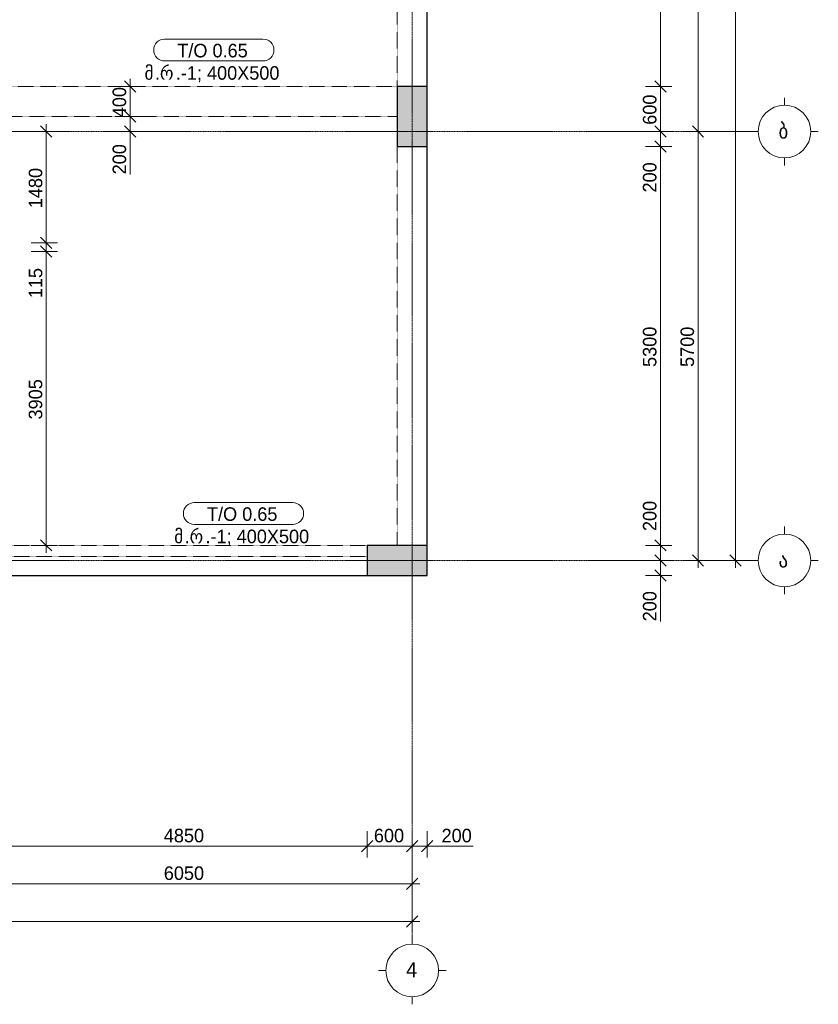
# Model space of a CAD drawing. Header units: millimetres. Extents: x -21500 to 4800, y -5900 to 33113.
# Tile 6 of 8: x -5820 to 4800, y -5900 to 7187. Entities that reach past the tile are written whole.
import ezdxf

# ---------------------------------------------------------------- set-up
doc = ezdxf.new("R2010")
doc.units = ezdxf.units.MM
doc.linetypes.add('StructuralPlan-G00$0$Grid Line', pattern=[22.225, 12.7, -3.175, 3.175, -3.175])
doc.linetypes.add('StructuralPlan-G00$0$Hidden 1_5', pattern=[2.2, 1.5, -0.7])
for name, color, linetype, lineweight in [('S - LINE', 7, 'Continuous', 20), ('StructuralPlan-G00$0$A-010-D_DIM', 7, 'Continuous', 5), ('StructuralPlan-G00$0$A-010-D_DIM-100', 7, 'Continuous', 5), ('StructuralPlan-G00$0$A-200-MH_WALL', 7, 'StructuralPlan-G00$0$Hidden 1_5', 5), ('StructuralPlan-G00$0$A-230-M_FLOOR', 7, 'Continuous', 30), ('StructuralPlan-G00$0$S-280-A_STRUCT_FRAME', 7, 'Continuous', 5), ('StructuralPlan-G00$0$S-280-M_COLUMN', 7, 'Continuous', 30), ('StructuralPlan-G00$0$S-280-M_COLUMN main', 7, 'Continuous', 30), ('StructuralPlan-G00$0$S-280-M_STRUCT_FRAME 4', 7, 'StructuralPlan-G00$0$Hidden 1_5', 5), ('StructuralPlan-G00$0$Z-030-M_GRID', 7, 'Continuous', 5), ('StructuralPlan-G00$0$Z-033_T_GRIDREF', 7, 'Continuous', 5)]:
    doc.layers.add(name, color=color, linetype=linetype, lineweight=lineweight)
doc.styles.add('StructuralPlan-G00$0$Cubicon', font='Cubicon.ttf', dxfattribs={"height": 200})
doc.styles.add('StructuralPlan-G00$0$Cubicon_1', font='Cubicon.ttf', dxfattribs={"height": 200})
doc.styles.add('StructuralPlan-G00$0$Cubicon_2', font='Cubicon.ttf', dxfattribs={"height": 180})
doc.styles.add('StructuralPlan-G00$0$Cubicon_4', font='Cubicon.ttf', dxfattribs={"height": 180})
doc.dimstyles.new('StructuralPlan-G00$0$CUB_DIM_1_8', dxfattribs={"dimscale": 304.8, "dimtxt": 181.601257, "dimasz": 0.492126, "dimexe": 0.492126, "dimexo": 0.0625, "dimgap": 0, "dimtad": 1, "dimdec": 0, "dimzin": 0, "dimdsep": 46, "dimtxsty": 'StructuralPlan-G00$0$Cubicon_2', "dimblk1": 'StructuralPlan-G00$0$_Oblique', "dimblk2": 'StructuralPlan-G00$0$_Oblique', "dimsah": 1, "dimcen": 0.09, "dimdle": 0.328084, "dimazin": 0, "dimtfac": 1, "dimtdec": 4, "dimtix": 1, "dimtmove": 0, "dimatfit": 3, "dimfxl": 0.656168, "dimfxlon": 1, "dimtvp": 1, "dimtolj": 1, "dimtzin": 0, "dimarcsym": 2})
doc.dimstyles.new('StructuralPlan-G00$0$CUB_DIM_1_8_1', dxfattribs={"dimscale": 304.8, "dimtxt": 181.601257, "dimasz": 0.492126, "dimexe": 0.492126, "dimexo": 0.0625, "dimgap": 0, "dimtad": 1, "dimdec": 0, "dimzin": 0, "dimdsep": 46, "dimtxsty": 'StructuralPlan-G00$0$Cubicon_2', "dimblk1": 'StructuralPlan-G00$0$_Oblique', "dimblk2": 'StructuralPlan-G00$0$_Oblique', "dimsah": 1, "dimcen": 0.09, "dimdle": 0.328084, "dimazin": 0, "dimtfac": 1, "dimtdec": 4, "dimtix": 1, "dimtmove": 1, "dimatfit": 3, "dimfxl": 0.656168, "dimfxlon": 1, "dimtvp": 1, "dimtolj": 1, "dimtzin": 0, "dimarcsym": 2})

# ---------------------------------------------------------------- blocks, each defined once
blk = doc.blocks.new('StructuralPlan-G00$0$Grid - 00_CUB_ღერძის თავი-752507-G00')
at = {"layer": 'StructuralPlan-G00$0$Z-033_T_GRIDREF'}
for p, q in [((0, 3.5), (0, 4.5)), ((-3.5, 0), (-4.5, 0)), ((3.5, 0), (4.5, 0)), ((0, -3.5), (0, -4.5))]:
    blk.add_line(p, q, dxfattribs=at)
blk.add_circle((0, 0), 3.5, dxfattribs=at)
blk = doc.blocks.new('StructuralPlan-G00$0$00_CUB_რიგელის თეგი_ზედა ნიშნული_კვეთი_მარკირება - მარკირება-კვეთი-ნიშნული-1405924-G00')
at = {"layer": 'StructuralPlan-G00$0$S-280-A_STRUCT_FRAME'}
for p, q in [((6.54, 3.05), (-6.54, 3.05)), ((-6.54, 0.16), (6.54, 0.16))]:
    blk.add_line(p, q, dxfattribs=at)
for centre, start, end in [((-6.54, 1.6), 90, 270), ((6.54, 1.6), 270, 90)]:
    blk.add_arc(centre, 1.45, start, end, dxfattribs=at)
blk = doc.blocks.new('StructuralPlan-G00$0$DIMBLOCK1-G00')
at = {"layer": 'StructuralPlan-G00$0$A-010-D_DIM-100', "transparency": 16777216}
for p, q in [((-16100, -4800), (-16100, -4600)), ((-600, -4800), (-600, -4600)), ((-16200, -4800), (-500, -4800)), ((-16100, -4800), (-16175, -4875)), ((-16100, -4800), (-16025, -4725)), ((-16100, -4800), (-16100, -4950)), ((-600, -4800), (-675, -4875)), ((-600, -4800), (-525, -4725)), ((-600, -4800), (-600, -4950))]:
    blk.add_line(p, q, dxfattribs=at)
at = {"layer": 'StructuralPlan-G00$0$A-010-D_DIM-100', "color": 0, "transparency": 16777216, "insert": (-8699, -4567), "char_height": 180, "width": 838.16, "attachment_point": 1, "line_spacing_factor": 0.931288, "style": 'StructuralPlan-G00$0$Cubicon_2'}
blk.add_mtext('15500', dxfattribs=at)
blk = doc.blocks.new('StructuralPlan-G00$0$_Oblique')
at = {"color": 0, "linetype": 'ByBlock', "lineweight": -2}
blk.add_line((-0.5, -0.5), (0.5, 0.5), dxfattribs=at)
blk = doc.blocks.new('StructuralPlan-G00$0$DIMBLOCK4-G00')
at = {"layer": 'StructuralPlan-G00$0$A-010-D_DIM-100', "transparency": 16777216}
for p, q in [((-6650, -4300), (-6650, -4100)), ((-600, -4300), (-600, -4100)), ((-6650, -4300), (-6725, -4375)), ((-6650, -4300), (-6575, -4225)), ((-6650, -4300), (-500, -4300)), ((-6650, -4300), (-6650, -4450)), ((-600, -4300), (-675, -4375)), ((-600, -4300), (-525, -4225)), ((-600, -4300), (-600, -4450))]:
    blk.add_line(p, q, dxfattribs=at)
at = {"layer": 'StructuralPlan-G00$0$A-010-D_DIM-100', "color": 0, "transparency": 16777216, "insert": (-3904, -4067), "char_height": 180, "width": 670.53, "attachment_point": 1, "line_spacing_factor": 0.931288, "style": 'StructuralPlan-G00$0$Cubicon_2'}
blk.add_mtext('6050', dxfattribs=at)
blk = doc.blocks.new('StructuralPlan-G00$0$DIMBLOCK13-G00')
at = {"layer": 'StructuralPlan-G00$0$A-010-D_DIM-100', "transparency": 16777216}
for p, q in [((-6050, -3800), (-6050, -3600)), ((-1200, -3800), (-1200, -3600)), ((-6050, -3800), (-5975, -3725)), ((-1200, -3800), (-1125, -3725)), ((-6050, -3800), (-6125, -3875)), ((-6050, -3800), (-1200, -3800)), ((-6050, -3800), (-6050, -3950)), ((-1200, -3800), (-1275, -3875)), ((-1200, -3800), (-1200, -3950))]:
    blk.add_line(p, q, dxfattribs=at)
at = {"layer": 'StructuralPlan-G00$0$A-010-D_DIM-100', "color": 0, "transparency": 16777216, "insert": (-3904, -3567), "char_height": 180, "width": 670.53, "attachment_point": 1, "line_spacing_factor": 0.931288, "style": 'StructuralPlan-G00$0$Cubicon_2'}
blk.add_mtext('4850', dxfattribs=at)
blk = doc.blocks.new('StructuralPlan-G00$0$DIMBLOCK14-G00')
at = {"layer": 'StructuralPlan-G00$0$A-010-D_DIM-100', "transparency": 16777216}
for p, q in [((-1200, -3800), (-1200, -3600)), ((-600, -3800), (-600, -3600)), ((-1200, -3800), (-1125, -3725)), ((-600, -3800), (-525, -3725)), ((-1200, -3800), (-1275, -3875)), ((-1200, -3800), (-600, -3800)), ((-1200, -3800), (-1200, -3950)), ((-600, -3800), (-675, -3875)), ((-600, -3800), (-600, -3950))]:
    blk.add_line(p, q, dxfattribs=at)
at = {"layer": 'StructuralPlan-G00$0$A-010-D_DIM-100', "color": 0, "transparency": 16777216, "insert": (-1110, -3567), "char_height": 180, "width": 502.9, "attachment_point": 1, "line_spacing_factor": 0.931288, "style": 'StructuralPlan-G00$0$Cubicon_2'}
blk.add_mtext('600', dxfattribs=at)
blk = doc.blocks.new('StructuralPlan-G00$0$DIMBLOCK15-G00')
at = {"layer": 'StructuralPlan-G00$0$A-010-D_DIM-100', "transparency": 16777216}
for p, q in [((-600, -3800), (-600, -3600)), ((-400, -3800), (-400, -3600)), ((-600, -3800), (-525, -3725)), ((-400, -3800), (-325, -3725)), ((-600, -3800), (-675, -3875)), ((-600, -3800), (-300, -3800)), ((-600, -3800), (-600, -3950)), ((-310, -3800), (-500, -3800)), ((-400, -3800), (-475, -3875)), ((-400, -3800), (-400, -3950)), ((210, -3800), (-310, -3800))]:
    blk.add_line(p, q, dxfattribs=at)
at = {"layer": 'StructuralPlan-G00$0$A-010-D_DIM-100', "color": 0, "transparency": 16777216, "insert": (-210, -3567), "char_height": 180, "width": 502.9, "attachment_point": 1, "line_spacing_factor": 0.931288, "style": 'StructuralPlan-G00$0$Cubicon_2'}
blk.add_mtext('200', dxfattribs=at)
blk = doc.blocks.new('StructuralPlan-G00$0$DIMBLOCK46-G00')
at = {"layer": 'StructuralPlan-G00$0$A-010-D_DIM-100', "transparency": 16777216}
for p, q in [((3700, 17400), (3625, 17475)), ((3700, -100), (3700, 17500)), ((3700, 17400), (3500, 17400)), ((3700, 17400), (3775, 17325)), ((3700, 17400), (3850, 17400)), ((3700, 0), (3625, 75)), ((3700, 0), (3500, 0)), ((3700, 0), (3775, -75)), ((3700, 0), (3850, 0))]:
    blk.add_line(p, q, dxfattribs=at)
at = {"layer": 'StructuralPlan-G00$0$A-010-D_DIM-100', "color": 0, "transparency": 16777216, "insert": (3467, 8351), "char_height": 180, "width": 838.16, "attachment_point": 1, "rotation": 90, "line_spacing_factor": 0.931288, "style": 'StructuralPlan-G00$0$Cubicon_2'}
blk.add_mtext('17400', dxfattribs=at)
blk = doc.blocks.new('StructuralPlan-G00$0$DIMBLOCK47-G00')
at = {"layer": 'StructuralPlan-G00$0$A-010-D_DIM-100', "transparency": 16777216}
for p, q in [((3200, 5700), (3125, 5775)), ((3200, 5700), (3000, 5700)), ((3200, -100), (3200, 5700)), ((3200, 5700), (3275, 5625)), ((3200, 5700), (3350, 5700)), ((3200, 0), (3125, 75)), ((3200, 0), (3000, 0)), ((3200, 0), (3275, -75)), ((3200, 0), (3350, 0))]:
    blk.add_line(p, q, dxfattribs=at)
at = {"layer": 'StructuralPlan-G00$0$A-010-D_DIM-100', "color": 0, "transparency": 16777216, "insert": (2967, 2571), "char_height": 180, "width": 670.53, "attachment_point": 1, "rotation": 90, "line_spacing_factor": 0.931288, "style": 'StructuralPlan-G00$0$Cubicon_2'}
blk.add_mtext('5700', dxfattribs=at)
blk = doc.blocks.new('StructuralPlan-G00$0$DIMBLOCK48-G00')
at = {"layer": 'StructuralPlan-G00$0$A-010-D_DIM-100', "transparency": 16777216}
for p, q in [((3200, 11700), (3000, 11700)), ((3200, 11700), (3125, 11775)), ((3200, 5700), (3200, 11700)), ((3200, 11700), (3275, 11625)), ((3200, 11700), (3350, 11700)), ((3200, 5700), (3125, 5775)), ((3200, 5700), (3000, 5700)), ((3200, 5700), (3275, 5625)), ((3200, 5700), (3350, 5700))]:
    blk.add_line(p, q, dxfattribs=at)
at = {"layer": 'StructuralPlan-G00$0$A-010-D_DIM-100', "color": 0, "transparency": 16777216, "insert": (2967, 8421), "char_height": 180, "width": 670.53, "attachment_point": 1, "rotation": 90, "line_spacing_factor": 0.931288, "style": 'StructuralPlan-G00$0$Cubicon_2'}
blk.add_mtext('6000', dxfattribs=at)
blk = doc.blocks.new('StructuralPlan-G00$0$DIMBLOCK50-G00')
at = {"layer": 'StructuralPlan-G00$0$A-010-D_DIM-100', "transparency": 16777216}
for p, q in [((2700, 0), (2625, 75)), ((2700, 0), (2500, 0)), ((2700, -200), (2625, -125)), ((2700, -300), (2700, 0)), ((2700, 0), (2775, -75)), ((2700, 0), (2850, 0)), ((2700, -290), (2700, -100)), ((2700, -200), (2500, -200)), ((2700, -200), (2775, -275)), ((2700, -200), (2850, -200)), ((2700, -810), (2700, -290))]:
    blk.add_line(p, q, dxfattribs=at)
at = {"layer": 'StructuralPlan-G00$0$A-010-D_DIM-100', "color": 0, "transparency": 16777216, "insert": (2467, -810), "char_height": 180, "width": 502.9, "attachment_point": 1, "rotation": 90, "line_spacing_factor": 0.931288, "style": 'StructuralPlan-G00$0$Cubicon_2'}
blk.add_mtext('200', dxfattribs=at)
blk = doc.blocks.new('StructuralPlan-G00$0$DIMBLOCK51-G00')
at = {"layer": 'StructuralPlan-G00$0$A-010-D_DIM-100', "transparency": 16777216}
for p, q in [((2700, 810), (2700, 290)), ((2700, 200), (2625, 275)), ((2700, 290), (2700, 100)), ((2700, 200), (2500, 200)), ((2700, 0), (2700, 200)), ((2700, 200), (2775, 125)), ((2700, 200), (2850, 200)), ((2700, 0), (2625, 75)), ((2700, 0), (2500, 0)), ((2700, 0), (2775, -75)), ((2700, 0), (2850, 0))]:
    blk.add_line(p, q, dxfattribs=at)
at = {"layer": 'StructuralPlan-G00$0$A-010-D_DIM-100', "color": 0, "transparency": 16777216, "insert": (2467, 390), "char_height": 180, "width": 502.9, "attachment_point": 1, "rotation": 90, "line_spacing_factor": 0.931288, "style": 'StructuralPlan-G00$0$Cubicon_2'}
blk.add_mtext('200', dxfattribs=at)
blk = doc.blocks.new('StructuralPlan-G00$0$DIMBLOCK52-G00')
at = {"layer": 'StructuralPlan-G00$0$A-010-D_DIM-100', "transparency": 16777216}
for p, q in [((2700, 5500), (2500, 5500)), ((2700, 5500), (2625, 5575)), ((2700, 200), (2700, 5500)), ((2700, 5500), (2775, 5425)), ((2700, 5500), (2850, 5500)), ((2700, 200), (2625, 275)), ((2700, 200), (2500, 200)), ((2700, 200), (2775, 125)), ((2700, 200), (2850, 200))]:
    blk.add_line(p, q, dxfattribs=at)
at = {"layer": 'StructuralPlan-G00$0$A-010-D_DIM-100', "color": 0, "transparency": 16777216, "insert": (2467, 2571), "char_height": 180, "width": 670.53, "attachment_point": 1, "rotation": 90, "line_spacing_factor": 0.931288, "style": 'StructuralPlan-G00$0$Cubicon_2'}
blk.add_mtext('5300', dxfattribs=at)
blk = doc.blocks.new('StructuralPlan-G00$0$DIMBLOCK53-G00')
at = {"layer": 'StructuralPlan-G00$0$A-010-D_DIM-100', "transparency": 16777216}
for p, q in [((2700, 5700), (2625, 5775)), ((2700, 5700), (2500, 5700)), ((2700, 5500), (2700, 5700)), ((2700, 5700), (2775, 5625)), ((2700, 5700), (2850, 5700)), ((2700, 5500), (2500, 5500)), ((2700, 5500), (2625, 5575)), ((2700, 5410), (2700, 5600)), ((2700, 5500), (2775, 5425)), ((2700, 5500), (2850, 5500)), ((2700, 4890), (2700, 5410))]:
    blk.add_line(p, q, dxfattribs=at)
at = {"layer": 'StructuralPlan-G00$0$A-010-D_DIM-100', "color": 0, "transparency": 16777216, "insert": (2467, 4890), "char_height": 180, "width": 502.9, "attachment_point": 1, "rotation": 90, "line_spacing_factor": 0.931288, "style": 'StructuralPlan-G00$0$Cubicon_2'}
blk.add_mtext('200', dxfattribs=at)
blk = doc.blocks.new('StructuralPlan-G00$0$DIMBLOCK54-G00')
at = {"layer": 'StructuralPlan-G00$0$A-010-D_DIM-100', "transparency": 16777216}
for p, q in [((2700, 6300), (2500, 6300)), ((2700, 6300), (2625, 6375)), ((2700, 5700), (2700, 6300)), ((2700, 6300), (2775, 6225)), ((2700, 6300), (2850, 6300)), ((2700, 5700), (2625, 5775)), ((2700, 5700), (2500, 5700)), ((2700, 5700), (2775, 5625)), ((2700, 5700), (2850, 5700))]:
    blk.add_line(p, q, dxfattribs=at)
at = {"layer": 'StructuralPlan-G00$0$A-010-D_DIM-100', "color": 0, "transparency": 16777216, "insert": (2467, 5790), "char_height": 180, "width": 502.9, "attachment_point": 1, "rotation": 90, "line_spacing_factor": 0.931288, "style": 'StructuralPlan-G00$0$Cubicon_2'}
blk.add_mtext('600', dxfattribs=at)
blk = doc.blocks.new('StructuralPlan-G00$0$DIMBLOCK55-G00')
at = {"layer": 'StructuralPlan-G00$0$A-010-D_DIM-100', "transparency": 16777216}
for p, q in [((2700, 11100), (2625, 11175)), ((2700, 11100), (2500, 11100)), ((2700, 6300), (2700, 11100)), ((2700, 11100), (2775, 11025)), ((2700, 11100), (2850, 11100)), ((2700, 6300), (2500, 6300)), ((2700, 6300), (2625, 6375)), ((2700, 6300), (2775, 6225)), ((2700, 6300), (2850, 6300))]:
    blk.add_line(p, q, dxfattribs=at)
at = {"layer": 'StructuralPlan-G00$0$A-010-D_DIM-100', "color": 0, "transparency": 16777216, "insert": (2467, 8421), "char_height": 180, "width": 670.53, "attachment_point": 1, "rotation": 90, "line_spacing_factor": 0.931288, "style": 'StructuralPlan-G00$0$Cubicon_2'}
blk.add_mtext('4800', dxfattribs=at)
blk = doc.blocks.new('StructuralPlan-G00$0$DIMBLOCK78-G00')
at = {"layer": 'StructuralPlan-G00$0$A-010-D_DIM-100', "transparency": 16777216}
for p, q in [((-4352, 5900), (-4552, 5900)), ((-4352, 5900), (-4427, 5975)), ((-4352, 5600), (-4352, 5900)), ((-4352, 5900), (-4277, 5825)), ((-4352, 5900), (-4202, 5900)), ((-4352, 5700), (-4427, 5775)), ((-4352, 5650), (-4352, 5800)), ((-4352, 5700), (-4552, 5700)), ((-4352, 5700), (-4277, 5625)), ((-4352, 5700), (-4202, 5700)), ((-4352, 5131), (-4352, 5650))]:
    blk.add_line(p, q, dxfattribs=at)
at = {"layer": 'StructuralPlan-G00$0$A-010-D_DIM-100', "color": 0, "transparency": 16777216, "insert": (-4585, 5131), "char_height": 180, "width": 502.9, "attachment_point": 1, "rotation": 90, "line_spacing_factor": 0.931288, "style": 'StructuralPlan-G00$0$Cubicon_2'}
blk.add_mtext('200', dxfattribs=at)
blk = doc.blocks.new('StructuralPlan-G00$0$DIMBLOCK79-G00')
at = {"layer": 'StructuralPlan-G00$0$A-010-D_DIM-100', "transparency": 16777216}
for p, q in [((-4352, 6300), (-4552, 6300)), ((-4352, 6300), (-4427, 6375)), ((-4352, 5900), (-4352, 6400)), ((-4352, 6300), (-4277, 6225)), ((-4352, 6300), (-4202, 6300)), ((-4352, 5900), (-4552, 5900)), ((-4352, 5900), (-4427, 5975)), ((-4352, 5900), (-4277, 5825)), ((-4352, 5900), (-4202, 5900))]:
    blk.add_line(p, q, dxfattribs=at)
at = {"layer": 'StructuralPlan-G00$0$A-010-D_DIM-100', "color": 0, "transparency": 16777216, "insert": (-4585, 5890), "char_height": 180, "width": 502.9, "attachment_point": 1, "rotation": 90, "line_spacing_factor": 0.931288, "style": 'StructuralPlan-G00$0$Cubicon_2'}
blk.add_mtext('400', dxfattribs=at)
blk = doc.blocks.new('StructuralPlan-G00$0$DIMBLOCK87-G00')
at = {"layer": 'StructuralPlan-G00$0$A-010-D_DIM-100', "transparency": 16777216}
for p, q in [((-5467, 4105), (-5667, 4105)), ((-5467, 4105), (-5542, 4180)), ((-5467, 100), (-5467, 4105)), ((-5467, 4105), (-5392, 4030)), ((-5467, 4105), (-5317, 4105)), ((-5467, 200), (-5542, 275)), ((-5467, 200), (-5667, 200)), ((-5467, 200), (-5392, 125)), ((-5467, 200), (-5317, 200))]:
    blk.add_line(p, q, dxfattribs=at)
at = {"layer": 'StructuralPlan-G00$0$A-010-D_DIM-100', "color": 0, "transparency": 16777216, "insert": (-5700, 1873), "char_height": 180, "width": 670.53, "attachment_point": 1, "rotation": 90, "line_spacing_factor": 0.931288, "style": 'StructuralPlan-G00$0$Cubicon_2'}
blk.add_mtext('3905', dxfattribs=at)
blk = doc.blocks.new('StructuralPlan-G00$0$DIMBLOCK88-G00')
at = {"layer": 'StructuralPlan-G00$0$A-010-D_DIM-100', "transparency": 16777216}
for p, q in [((-5467, 4220), (-5667, 4220)), ((-5467, 4220), (-5542, 4295)), ((-5467, 4105), (-5467, 4220)), ((-5467, 4220), (-5392, 4145)), ((-5467, 4220), (-5317, 4220)), ((-5467, 4105), (-5667, 4105)), ((-5467, 4105), (-5542, 4180)), ((-5467, 4004), (-5467, 4163)), ((-5467, 4105), (-5392, 4030)), ((-5467, 4105), (-5317, 4105)), ((-5467, 3485), (-5467, 4004))]:
    blk.add_line(p, q, dxfattribs=at)
at = {"layer": 'StructuralPlan-G00$0$A-010-D_DIM-100', "color": 0, "transparency": 16777216, "insert": (-5700, 3485), "char_height": 180, "width": 502.9, "attachment_point": 1, "rotation": 90, "line_spacing_factor": 0.931288, "style": 'StructuralPlan-G00$0$Cubicon_2'}
blk.add_mtext('115', dxfattribs=at)
blk = doc.blocks.new('StructuralPlan-G00$0$DIMBLOCK89-G00')
at = {"layer": 'StructuralPlan-G00$0$A-010-D_DIM-100', "transparency": 16777216}
for p, q in [((-5467, 5700), (-5542, 5775)), ((-5467, 4220), (-5467, 5800)), ((-5467, 5700), (-5667, 5700)), ((-5467, 5700), (-5392, 5625)), ((-5467, 5700), (-5317, 5700)), ((-5467, 4220), (-5667, 4220)), ((-5467, 4220), (-5542, 4295)), ((-5467, 4220), (-5392, 4145)), ((-5467, 4220), (-5317, 4220))]:
    blk.add_line(p, q, dxfattribs=at)
at = {"layer": 'StructuralPlan-G00$0$A-010-D_DIM-100', "color": 0, "transparency": 16777216, "insert": (-5700, 4681), "char_height": 180, "width": 670.53, "attachment_point": 1, "rotation": 90, "line_spacing_factor": 0.931288, "style": 'StructuralPlan-G00$0$Cubicon_2'}
blk.add_mtext('1480', dxfattribs=at)
blk = doc.blocks.new('StructuralPlan-G00')
at = {"layer": 'StructuralPlan-G00$0$S-280-M_COLUMN main', "true_color": 0xa4a4a4}
for points in [[(-400, 5500), (-400, 6300), (-800, 6300), (-800, 5500)], [(-400, -200), (-400, 200), (-1200, 200), (-1200, -200)]]:
    blk.add_hatch(color=253, dxfattribs=at).paths.add_polyline_path(points)
at = {"layer": 'StructuralPlan-G00$0$A-200-MH_WALL'}
blk.add_line((-6050, 50), (-1200, 50), dxfattribs=at)
at = {"layer": 'StructuralPlan-G00$0$A-230-M_FLOOR'}
for p, q in [((-400, 6300), (-400, 11100)), ((-400, 200), (-400, 5500)), ((-6050, -200), (-1200, -200))]:
    blk.add_line(p, q, dxfattribs=at)
at = {"layer": 'StructuralPlan-G00$0$S-280-M_COLUMN'}
for p, q in [((-800, 6300), (-800, 5500)), ((-400, 6300), (-800, 6300)), ((-400, 5500), (-400, 6300)), ((-800, 5500), (-400, 5500)), ((-1200, 200), (-1200, -200)), ((-400, 200), (-1200, 200)), ((-400, -200), (-400, 200)), ((-1200, -200), (-400, -200))]:
    blk.add_line(p, q, dxfattribs=at)
at = {"layer": 'StructuralPlan-G00$0$S-280-M_STRUCT_FRAME 4'}
for p, q in [((-800, 6300), (-800, 11100)), ((-6450, 6300), (-800, 6300)), ((-800, 5900), (-6450, 5900)), ((-800, 200), (-800, 5500)), ((-6050, 200), (-1200, 200))]:
    blk.add_line(p, q, dxfattribs=at)
at = {"layer": 'StructuralPlan-G00$0$Z-030-M_GRID', "linetype": 'StructuralPlan-G00$0$Grid Line'}
for p, q in [((-600, 22400), (-600, -5000)), ((3900, 5700), (-20600, 5700)), ((3900, 0), (-20600, 0))]:
    blk.add_line(p, q, dxfattribs=at)
at = {"layer": 'StructuralPlan-G00$0$S-280-A_STRUCT_FRAME', "xscale": 99.99999999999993, "yscale": 99.99999999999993, "zscale": 99.99999999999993}
for p in [(-3238.9, 6623.5), (-2844.2, 463.3)]:
    blk.add_blockref('StructuralPlan-G00$0$00_CUB_რიგელის თეგი_ზედა ნიშნული_კვეთი_მარკირება - მარკირება-კვეთი-ნიშნული-1405924-G00', p, dxfattribs=at)
at = {"layer": 'StructuralPlan-G00$0$Z-033_T_GRIDREF', "xscale": 99.99999999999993, "yscale": 99.99999999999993, "zscale": 99.99999999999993}
for p, rotation in [((4350, 5700), 89.99999999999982), ((4350, 0), 89.99999999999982), ((-600, -5450), 180)]:
    blk.add_blockref('StructuralPlan-G00$0$Grid - 00_CUB_ღერძის თავი-752507-G00', p, dxfattribs=dict(at, rotation=rotation))
at = {"layer": 'StructuralPlan-G00$0$S-280-A_STRUCT_FRAME', "char_height": 180, "attachment_point": 1}
for s, insert, width, style in [('T/O 0.65', (-3724.3, 6865.9), 1162.447, 'StructuralPlan-G00$0$Cubicon_2'), ('\\fCubicon|b0|i0|c254|p2|;მ', (-4160.8, 6568.9), 168.354, 'StructuralPlan-G00$0$Cubicon_4'), ('\\fCubicon|b0|i0|c254|p2|;რ', (-3955.7, 6568.9), 256.54, 'StructuralPlan-G00$0$Cubicon_4'), ('.-1; 400X500', (-3744, 6568.9), 1715.611, 'StructuralPlan-G00$0$Cubicon_2'), ('\\fCubicon|b0|i0|c204|p2|;.', (-4021.9, 6568.9), 80.169, 'StructuralPlan-G00$0$Cubicon_2'), ('T/O 0.65', (-3329.6, 705.7), 1162.447, 'StructuralPlan-G00$0$Cubicon_2'), ('\\fCubicon|b0|i0|c254|p2|;მ', (-3766.1, 408.7), 168.354, 'StructuralPlan-G00$0$Cubicon_4'), ('\\fCubicon|b0|i0|c254|p2|;რ', (-3561, 408.7), 256.54, 'StructuralPlan-G00$0$Cubicon_4'), ('.-1; 400X500', (-3349.4, 408.7), 1715.611, 'StructuralPlan-G00$0$Cubicon_2'), ('\\fCubicon|b0|i0|c204|p2|;.', (-3627.2, 408.7), 80.169, 'StructuralPlan-G00$0$Cubicon_2')]:
    blk.add_mtext(s, dxfattribs=dict(at, insert=insert, width=width, style=style))
at = {"layer": 'StructuralPlan-G00$0$Z-033_T_GRIDREF', "char_height": 200, "width": 192.405, "attachment_point": 1}
for s, insert, style in [('\\fCubicon|b0|i0|c254|p2|;ბ', (4270.1, 5807.1), 'StructuralPlan-G00$0$Cubicon'), ('\\fCubicon|b0|i0|c254|p2|;ა', (4270.1, 107.1), 'StructuralPlan-G00$0$Cubicon'), ('\\fCubicon|b0|i0|c204|p2|;4', (-682.4, -5340.2), 'StructuralPlan-G00$0$Cubicon_1')]:
    blk.add_mtext(s, dxfattribs=dict(at, insert=insert, style=style))
at = {"layer": 'StructuralPlan-G00$0$A-010-D_DIM'}
for base, p1, p2, override, picture, middle in [((3700, 17400), (3500, 0), (3500, 17400), {"dimpost": '<>', "dimfxl": 17399.999996}, 'StructuralPlan-G00$0$DIMBLOCK46-G00', (3608.2, 8700)), ((3200, 11700), (3000, 5700), (3000, 11700), {"dimpost": '<>', "dimfxl": 6000}, 'StructuralPlan-G00$0$DIMBLOCK48-G00', (3108.2, 8700)), ((2700, 11100), (2500, 6300), (2500, 11100), {"dimpost": '<>', "dimfxl": 4799.999917}, 'StructuralPlan-G00$0$DIMBLOCK55-G00', (2608.2, 8700)), ((-4352.2, 6300), (-4552.2, 5900), (-4552.2, 6300), {"dimpost": '<>', "dimfxl": 400}, 'StructuralPlan-G00$0$DIMBLOCK79-G00', (-4444.1, 6100)), ((2700, 6300), (2500, 5700), (2500, 6300), {"dimpost": '<>', "dimfxl": 600}, 'StructuralPlan-G00$0$DIMBLOCK54-G00', (2608.2, 6000)), ((-5466.7, 5700), (-5666.7, 4220), (-5666.7, 5700), {"dimpost": '<>', "dimfxl": 1480.000065}, 'StructuralPlan-G00$0$DIMBLOCK89-G00', (-5558.5, 4960)), ((3200, 5700), (3000, 0), (3000, 5700), {"dimpost": '<>', "dimfxl": 5700.000079}, 'StructuralPlan-G00$0$DIMBLOCK47-G00', (3108.2, 2850)), ((2700, 5500), (2500, 200), (2500, 5500), {"dimpost": '<>', "dimfxl": 5300.000079}, 'StructuralPlan-G00$0$DIMBLOCK52-G00', (2608.1, 2850)), ((-5466.7, 4105), (-5666.7, 200), (-5666.7, 4105), {"dimpost": '<>', "dimfxl": 3905}, 'StructuralPlan-G00$0$DIMBLOCK87-G00', (-5558.6, 2152.5))]:
    dim = blk.add_linear_dim(base=base, p1=p1, p2=p2, angle=90, dimstyle='StructuralPlan-G00$0$CUB_DIM_1_8', override=override, dxfattribs=at)
    dim.commit()
    dim.dimension.update_dxf_attribs({"geometry": picture, "text_midpoint": middle})
for base, p1, p2, override, picture, middle in [((-4352.2, 5900), (-4552.2, 5700), (-4552.2, 5900), {"dimpost": '<>', "dimfxl": 200}, 'StructuralPlan-G00$0$DIMBLOCK78-G00', (-4465.3, 5382.5)), ((2700, 5700), (2500, 5500), (2500, 5700), {"dimpost": '<>', "dimfxl": 200}, 'StructuralPlan-G00$0$DIMBLOCK53-G00', (2586.9, 5141.9)), ((-5466.7, 4220), (-5666.7, 4105), (-5666.7, 4220), {"dimpost": '<>', "dimfxl": 115.000014}, 'StructuralPlan-G00$0$DIMBLOCK88-G00', (-5579.8, 3736.3)), ((2700, 200), (2500, 0), (2500, 200), {"dimpost": '<>', "dimfxl": 200}, 'StructuralPlan-G00$0$DIMBLOCK51-G00', (2586.9, 641.9)), ((2700, 0), (2500, -200), (2500, 0), {"dimpost": '<>', "dimfxl": 200}, 'StructuralPlan-G00$0$DIMBLOCK50-G00', (2586.9, -558.1))]:
    dim = blk.add_linear_dim(base=base, p1=p1, p2=p2, angle=90, dimstyle='StructuralPlan-G00$0$CUB_DIM_1_8_1', override=override, dxfattribs=at)
    dim.commit()
    dim.dimension.update_dxf_attribs({"geometry": picture, "text_midpoint": middle, "dimtype": 128, "text_rotation": 90})
for base, p1, p2, override, picture, middle in [((-1200, -3800), (-6050, -3600), (-1200, -3600), {"dimpost": '<>', "dimfxl": 4850}, 'StructuralPlan-G00$0$DIMBLOCK13-G00', (-3625, -3708.2)), ((-600, -3800), (-1200, -3600), (-600, -3600), {"dimpost": '<>', "dimfxl": 600}, 'StructuralPlan-G00$0$DIMBLOCK14-G00', (-900, -3708.2)), ((-600, -4300), (-6650, -4100), (-600, -4100), {"dimpost": '<>', "dimfxl": 6050}, 'StructuralPlan-G00$0$DIMBLOCK4-G00', (-3625, -4208.2)), ((-600, -4800), (-16100, -4600), (-600, -4600), {"dimpost": '<>', "dimfxl": 15500}, 'StructuralPlan-G00$0$DIMBLOCK1-G00', (-8350, -4708.2))]:
    dim = blk.add_linear_dim(base=base, p1=p1, p2=p2, dimstyle='StructuralPlan-G00$0$CUB_DIM_1_8', override=override, dxfattribs=at)
    dim.commit()
    dim.dimension.update_dxf_attribs({"geometry": picture, "text_midpoint": middle})
dim = blk.add_linear_dim(base=(-400, -3800), p1=(-600, -3600), p2=(-400, -3600), dimstyle='StructuralPlan-G00$0$CUB_DIM_1_8_1', override={"dimpost": '<>', "dimfxl": 200}, dxfattribs=at)
dim.commit()
dim.dimension.update_dxf_attribs({"geometry": 'StructuralPlan-G00$0$DIMBLOCK15-G00', "text_midpoint": (41.9, -3686.9), "dimtype": 128})

msp = doc.modelspace()

# ---------------------------------------------------------------- block references
at = {"layer": 'S - LINE'}
msp.add_blockref('StructuralPlan-G00', (0, 0), dxfattribs=at)

doc.saveas('drawing.dxf')
